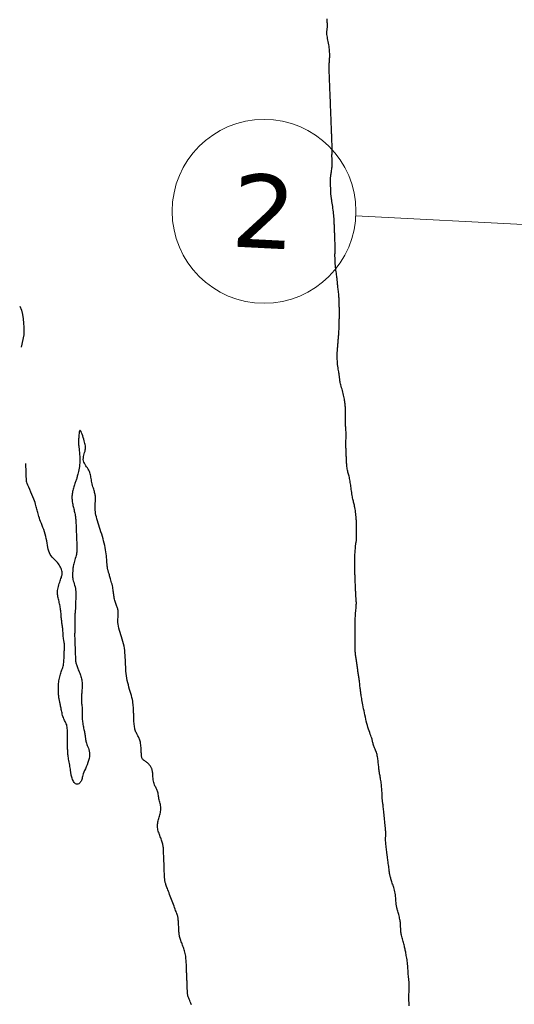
# Model space of a CAD drawing. Header units: millimetres. Extents: x 32690613 to 32693367, y 5343692 to 5344708.
# Tile 153 of 256: x 32692186 to 32692213, y 5344188 to 5344242. Entities that reach past the tile are written whole.
import ezdxf

# ---------------------------------------------------------------- set-up
doc = ezdxf.new("R2010")
doc.units = ezdxf.units.MM
doc.header["$LTSCALE"] = 20
doc.layers.get('0').update_dxf_attribs({"lineweight": 18})
doc.layers.get('Defpoints').update_dxf_attribs({"color": 11, "lineweight": 18})
doc.layers.add('02-DGM_HL_494.50', color=132, linetype='Continuous')
doc.layers.add('02-DGM_HL_495.00', color=142, linetype='Continuous')
doc.styles.add('Verdana', font='verdana.ttf')

# ---------------------------------------------------------------- blocks, each defined once
blk = doc.blocks.new('A$C78070446')
blk.add_line((4469482.471, 5342769.75), (4470232.054, 5342702.499))
blk.add_circle((4469477.491, 5342770.197), 5)
at = {"insert": (4469477.491, 5342770.197), "char_height": 4, "attachment_point": 5, "rotation": 354.86, "line_spacing_factor": 0.252012, "style": 'Verdana'}
blk.add_mtext('2', dxfattribs=at)

msp = doc.modelspace()

# ---------------------------------------------------------------- linework, layer by layer
at = {"layer": '02-DGM_HL_494.50', "elevation": 494.5, "flags": 128}
msp.add_lwpolyline([(32692207.263, 5344188.307), (32692207.254, 5344188.397), (32692207.247, 5344188.49), (32692207.242, 5344188.583), (32692207.24, 5344188.677), (32692207.239, 5344188.77), (32692207.241, 5344188.86), (32692207.243, 5344188.948), (32692207.247, 5344189.032), (32692207.251, 5344189.111), (32692207.254, 5344189.185), (32692207.258, 5344189.251), (32692207.26, 5344189.31), (32692207.261, 5344189.362), (32692207.262, 5344189.408), (32692207.261, 5344189.45), (32692207.26, 5344189.488), (32692207.258, 5344189.523), (32692207.256, 5344189.557), (32692207.252, 5344189.59), (32692207.248, 5344189.624), (32692207.244, 5344189.659), (32692207.24, 5344189.696), (32692207.235, 5344189.736), (32692207.23, 5344189.78), (32692207.225, 5344189.828), (32692207.22, 5344189.881), (32692207.215, 5344189.94), (32692207.21, 5344190.006), (32692207.206, 5344190.077), (32692207.201, 5344190.153), (32692207.196, 5344190.233), (32692207.191, 5344190.315), (32692207.185, 5344190.399), (32692207.178, 5344190.483), (32692207.169, 5344190.567), (32692207.16, 5344190.65), (32692207.149, 5344190.731), (32692207.138, 5344190.81), (32692207.126, 5344190.886), (32692207.114, 5344190.96), (32692207.101, 5344191.031), (32692207.089, 5344191.098), (32692207.078, 5344191.162), (32692207.067, 5344191.223), (32692207.056, 5344191.28), (32692207.045, 5344191.335), (32692207.034, 5344191.389), (32692207.023, 5344191.443), (32692207.01, 5344191.498), (32692206.996, 5344191.554), (32692206.981, 5344191.613), (32692206.964, 5344191.675), (32692206.945, 5344191.739), (32692206.925, 5344191.806), (32692206.906, 5344191.873), (32692206.886, 5344191.941), (32692206.868, 5344192.008), (32692206.852, 5344192.073), (32692206.837, 5344192.137), (32692206.825, 5344192.197), (32692206.816, 5344192.255), (32692206.809, 5344192.311), (32692206.803, 5344192.365), (32692206.799, 5344192.417), (32692206.796, 5344192.468), (32692206.794, 5344192.519), (32692206.792, 5344192.569), (32692206.79, 5344192.619), (32692206.787, 5344192.669), (32692206.784, 5344192.72), (32692206.781, 5344192.773), (32692206.775, 5344192.826), (32692206.769, 5344192.882), (32692206.76, 5344192.94), (32692206.75, 5344193.001), (32692206.737, 5344193.064), (32692206.722, 5344193.13), (32692206.706, 5344193.196), (32692206.688, 5344193.261), (32692206.671, 5344193.325), (32692206.654, 5344193.386), (32692206.637, 5344193.444), (32692206.622, 5344193.496), (32692206.608, 5344193.543), (32692206.596, 5344193.585), (32692206.586, 5344193.626), (32692206.577, 5344193.665), (32692206.569, 5344193.707), (32692206.562, 5344193.752), (32692206.555, 5344193.802), (32692206.549, 5344193.86), (32692206.544, 5344193.927), (32692206.538, 5344194.001), (32692206.533, 5344194.082), (32692206.526, 5344194.166), (32692206.518, 5344194.252), (32692206.508, 5344194.34), (32692206.497, 5344194.425), (32692206.482, 5344194.508), (32692206.465, 5344194.587), (32692206.446, 5344194.661), (32692206.425, 5344194.731), (32692206.403, 5344194.797), (32692206.38, 5344194.861), (32692206.357, 5344194.922), (32692206.335, 5344194.981), (32692206.314, 5344195.038), (32692206.295, 5344195.094), (32692206.278, 5344195.148), (32692206.263, 5344195.2), (32692206.249, 5344195.249), (32692206.237, 5344195.295), (32692206.226, 5344195.338), (32692206.217, 5344195.376), (32692206.21, 5344195.409), (32692206.203, 5344195.438), (32692206.198, 5344195.464), (32692206.193, 5344195.489), (32692206.189, 5344195.515), (32692206.185, 5344195.544), (32692206.18, 5344195.578), (32692206.174, 5344195.62), (32692206.168, 5344195.672), (32692206.16, 5344195.734), (32692206.15, 5344195.806), (32692206.14, 5344195.883), (32692206.13, 5344195.964), (32692206.119, 5344196.045), (32692206.109, 5344196.125), (32692206.099, 5344196.199), (32692206.09, 5344196.266), (32692206.083, 5344196.324), (32692206.076, 5344196.373), (32692206.07, 5344196.417), (32692206.065, 5344196.458), (32692206.06, 5344196.499), (32692206.054, 5344196.541), (32692206.048, 5344196.587), (32692206.041, 5344196.64), (32692206.033, 5344196.701), (32692206.025, 5344196.769), (32692206.016, 5344196.842), (32692206.006, 5344196.918), (32692205.998, 5344196.995), (32692205.989, 5344197.07), (32692205.983, 5344197.141), (32692205.977, 5344197.207), (32692205.974, 5344197.266), (32692205.972, 5344197.318), (32692205.971, 5344197.363), (32692205.972, 5344197.404), (32692205.973, 5344197.44), (32692205.975, 5344197.473), (32692205.977, 5344197.504), (32692205.979, 5344197.533), (32692205.981, 5344197.561), (32692205.983, 5344197.589), (32692205.983, 5344197.619), (32692205.984, 5344197.653), (32692205.983, 5344197.69), (32692205.981, 5344197.733), (32692205.978, 5344197.783), (32692205.974, 5344197.841), (32692205.969, 5344197.908), (32692205.963, 5344197.982), (32692205.955, 5344198.064), (32692205.947, 5344198.151), (32692205.938, 5344198.241), (32692205.929, 5344198.334), (32692205.919, 5344198.429), (32692205.909, 5344198.523), (32692205.9, 5344198.616), (32692205.891, 5344198.707), (32692205.882, 5344198.795), (32692205.873, 5344198.88), (32692205.864, 5344198.961), (32692205.856, 5344199.037), (32692205.848, 5344199.109), (32692205.84, 5344199.174), (32692205.832, 5344199.233), (32692205.825, 5344199.287), (32692205.819, 5344199.336), (32692205.813, 5344199.38), (32692205.807, 5344199.422), (32692205.802, 5344199.462), (32692205.798, 5344199.5), (32692205.795, 5344199.538), (32692205.793, 5344199.576), (32692205.792, 5344199.616), (32692205.791, 5344199.656), (32692205.789, 5344199.7), (32692205.788, 5344199.746), (32692205.787, 5344199.796), (32692205.785, 5344199.85), (32692205.782, 5344199.91), (32692205.777, 5344199.975), (32692205.772, 5344200.045), (32692205.766, 5344200.118), (32692205.758, 5344200.193), (32692205.75, 5344200.269), (32692205.742, 5344200.345), (32692205.732, 5344200.419), (32692205.723, 5344200.49), (32692205.713, 5344200.557), (32692205.702, 5344200.622), (32692205.692, 5344200.683), (32692205.681, 5344200.744), (32692205.67, 5344200.803), (32692205.66, 5344200.862), (32692205.65, 5344200.921), (32692205.64, 5344200.983), (32692205.631, 5344201.046), (32692205.622, 5344201.111), (32692205.613, 5344201.177), (32692205.605, 5344201.245), (32692205.597, 5344201.313), (32692205.59, 5344201.381), (32692205.583, 5344201.449), (32692205.575, 5344201.516), (32692205.568, 5344201.582), (32692205.561, 5344201.648), (32692205.553, 5344201.712), (32692205.544, 5344201.776), (32692205.533, 5344201.839), (32692205.521, 5344201.901), (32692205.506, 5344201.963), (32692205.489, 5344202.025), (32692205.469, 5344202.087), (32692205.447, 5344202.148), (32692205.423, 5344202.208), (32692205.399, 5344202.267), (32692205.375, 5344202.324), (32692205.353, 5344202.379), (32692205.332, 5344202.431), (32692205.314, 5344202.481), (32692205.3, 5344202.527), (32692205.288, 5344202.571), (32692205.278, 5344202.614), (32692205.268, 5344202.658), (32692205.258, 5344202.704), (32692205.247, 5344202.752), (32692205.233, 5344202.805), (32692205.216, 5344202.864), (32692205.194, 5344202.929), (32692205.169, 5344203.001), (32692205.14, 5344203.079), (32692205.11, 5344203.163), (32692205.078, 5344203.252), (32692205.045, 5344203.347), (32692205.013, 5344203.447), (32692204.981, 5344203.552), (32692204.951, 5344203.661), (32692204.923, 5344203.773), (32692204.896, 5344203.887), (32692204.87, 5344204.003), (32692204.846, 5344204.118), (32692204.823, 5344204.233), (32692204.8, 5344204.345), (32692204.779, 5344204.455), (32692204.759, 5344204.56), (32692204.739, 5344204.661), (32692204.721, 5344204.757), (32692204.703, 5344204.848), (32692204.687, 5344204.933), (32692204.672, 5344205.012), (32692204.659, 5344205.085), (32692204.648, 5344205.15), (32692204.638, 5344205.209), (32692204.629, 5344205.262), (32692204.622, 5344205.312), (32692204.616, 5344205.359), (32692204.61, 5344205.406), (32692204.604, 5344205.453), (32692204.598, 5344205.504), (32692204.592, 5344205.559), (32692204.586, 5344205.62), (32692204.578, 5344205.686), (32692204.57, 5344205.755), (32692204.562, 5344205.827), (32692204.554, 5344205.898), (32692204.545, 5344205.969), (32692204.536, 5344206.037), (32692204.528, 5344206.102), (32692204.519, 5344206.162), (32692204.511, 5344206.217), (32692204.502, 5344206.27), (32692204.494, 5344206.321), (32692204.486, 5344206.371), (32692204.478, 5344206.422), (32692204.47, 5344206.474), (32692204.461, 5344206.528), (32692204.453, 5344206.586), (32692204.445, 5344206.647), (32692204.437, 5344206.71), (32692204.428, 5344206.775), (32692204.419, 5344206.84), (32692204.411, 5344206.906), (32692204.401, 5344206.971), (32692204.392, 5344207.034), (32692204.382, 5344207.095), (32692204.372, 5344207.154), (32692204.363, 5344207.212), (32692204.353, 5344207.268), (32692204.345, 5344207.324), (32692204.337, 5344207.379), (32692204.331, 5344207.434), (32692204.326, 5344207.489), (32692204.322, 5344207.545), (32692204.32, 5344207.602), (32692204.319, 5344207.659), (32692204.319, 5344207.717), (32692204.319, 5344207.776), (32692204.32, 5344207.836), (32692204.321, 5344207.896), (32692204.321, 5344207.958), (32692204.321, 5344208.022), (32692204.32, 5344208.086), (32692204.319, 5344208.151), (32692204.317, 5344208.217), (32692204.316, 5344208.285), (32692204.315, 5344208.353), (32692204.314, 5344208.422), (32692204.314, 5344208.492), (32692204.314, 5344208.562), (32692204.315, 5344208.633), (32692204.317, 5344208.704), (32692204.318, 5344208.774), (32692204.319, 5344208.843), (32692204.321, 5344208.911), (32692204.322, 5344208.977), (32692204.322, 5344209.04), (32692204.323, 5344209.102), (32692204.322, 5344209.162), (32692204.322, 5344209.22), (32692204.322, 5344209.279), (32692204.323, 5344209.339), (32692204.324, 5344209.401), (32692204.326, 5344209.465), (32692204.33, 5344209.533), (32692204.336, 5344209.605), (32692204.342, 5344209.68), (32692204.349, 5344209.757), (32692204.357, 5344209.834), (32692204.364, 5344209.911), (32692204.37, 5344209.985), (32692204.376, 5344210.056), (32692204.379, 5344210.121), (32692204.381, 5344210.181), (32692204.381, 5344210.235), (32692204.38, 5344210.285), (32692204.377, 5344210.33), (32692204.374, 5344210.373), (32692204.37, 5344210.414), (32692204.366, 5344210.454), (32692204.362, 5344210.493), (32692204.359, 5344210.533), (32692204.356, 5344210.574), (32692204.353, 5344210.617), (32692204.351, 5344210.662), (32692204.348, 5344210.709), (32692204.346, 5344210.761), (32692204.344, 5344210.816), (32692204.342, 5344210.876), (32692204.339, 5344210.941), (32692204.336, 5344211.01), (32692204.334, 5344211.081), (32692204.331, 5344211.154), (32692204.328, 5344211.226), (32692204.325, 5344211.298), (32692204.323, 5344211.366), (32692204.32, 5344211.431), (32692204.318, 5344211.491), (32692204.315, 5344211.547), (32692204.313, 5344211.601), (32692204.311, 5344211.653), (32692204.309, 5344211.705), (32692204.307, 5344211.759), (32692204.305, 5344211.815), (32692204.303, 5344211.875), (32692204.3, 5344211.94), (32692204.298, 5344212.01), (32692204.295, 5344212.084), (32692204.293, 5344212.162), (32692204.292, 5344212.242), (32692204.291, 5344212.326), (32692204.291, 5344212.412), (32692204.292, 5344212.5), (32692204.294, 5344212.589), (32692204.298, 5344212.679), (32692204.302, 5344212.767), (32692204.307, 5344212.854), (32692204.312, 5344212.937), (32692204.317, 5344213.015), (32692204.322, 5344213.088), (32692204.327, 5344213.155), (32692204.331, 5344213.214), (32692204.335, 5344213.266), (32692204.338, 5344213.311), (32692204.342, 5344213.352), (32692204.345, 5344213.387), (32692204.349, 5344213.419), (32692204.353, 5344213.447), (32692204.358, 5344213.474), (32692204.363, 5344213.499), (32692204.369, 5344213.524), (32692204.375, 5344213.55), (32692204.381, 5344213.58), (32692204.386, 5344213.614), (32692204.391, 5344213.655), (32692204.395, 5344213.703), (32692204.397, 5344213.761), (32692204.398, 5344213.828), (32692204.398, 5344213.904), (32692204.397, 5344213.985), (32692204.396, 5344214.068), (32692204.394, 5344214.151), (32692204.391, 5344214.232), (32692204.39, 5344214.306), (32692204.388, 5344214.373), (32692204.387, 5344214.429), (32692204.387, 5344214.477), (32692204.387, 5344214.519), (32692204.387, 5344214.559), (32692204.386, 5344214.599), (32692204.384, 5344214.641), (32692204.382, 5344214.69), (32692204.378, 5344214.747), (32692204.373, 5344214.815), (32692204.366, 5344214.891), (32692204.358, 5344214.974), (32692204.348, 5344215.061), (32692204.338, 5344215.149), (32692204.327, 5344215.235), (32692204.314, 5344215.318), (32692204.301, 5344215.395), (32692204.288, 5344215.463), (32692204.274, 5344215.524), (32692204.26, 5344215.58), (32692204.245, 5344215.633), (32692204.231, 5344215.685), (32692204.217, 5344215.738), (32692204.202, 5344215.792), (32692204.189, 5344215.852), (32692204.176, 5344215.917), (32692204.163, 5344215.987), (32692204.151, 5344216.061), (32692204.139, 5344216.139), (32692204.127, 5344216.219), (32692204.116, 5344216.3), (32692204.105, 5344216.382), (32692204.095, 5344216.462), (32692204.085, 5344216.541), (32692204.074, 5344216.618), (32692204.064, 5344216.693), (32692204.053, 5344216.766), (32692204.042, 5344216.837), (32692204.03, 5344216.905), (32692204.017, 5344216.971), (32692204.003, 5344217.034), (32692203.988, 5344217.095), (32692203.973, 5344217.154), (32692203.956, 5344217.211), (32692203.94, 5344217.267), (32692203.924, 5344217.324), (32692203.909, 5344217.38), (32692203.896, 5344217.438), (32692203.884, 5344217.497), (32692203.874, 5344217.559), (32692203.865, 5344217.622), (32692203.859, 5344217.686), (32692203.854, 5344217.752), (32692203.849, 5344217.817), (32692203.846, 5344217.882), (32692203.843, 5344217.947), (32692203.841, 5344218.01), (32692203.838, 5344218.072), (32692203.836, 5344218.132), (32692203.833, 5344218.191), (32692203.831, 5344218.248), (32692203.829, 5344218.305), (32692203.827, 5344218.361), (32692203.825, 5344218.417), (32692203.822, 5344218.473), (32692203.82, 5344218.528), (32692203.818, 5344218.584), (32692203.816, 5344218.64), (32692203.815, 5344218.697), (32692203.814, 5344218.755), (32692203.813, 5344218.814), (32692203.813, 5344218.874), (32692203.814, 5344218.936), (32692203.815, 5344218.999), (32692203.817, 5344219.064), (32692203.819, 5344219.129), (32692203.821, 5344219.196), (32692203.823, 5344219.262), (32692203.824, 5344219.328), (32692203.824, 5344219.393), (32692203.823, 5344219.457), (32692203.82, 5344219.519), (32692203.817, 5344219.58), (32692203.812, 5344219.64), (32692203.807, 5344219.7), (32692203.802, 5344219.76), (32692203.797, 5344219.82), (32692203.793, 5344219.88), (32692203.79, 5344219.942), (32692203.789, 5344220.005), (32692203.788, 5344220.07), (32692203.788, 5344220.135), (32692203.789, 5344220.201), (32692203.79, 5344220.267), (32692203.791, 5344220.333), (32692203.792, 5344220.4), (32692203.793, 5344220.465), (32692203.793, 5344220.53), (32692203.792, 5344220.595), (32692203.79, 5344220.659), (32692203.788, 5344220.722), (32692203.785, 5344220.785), (32692203.782, 5344220.848), (32692203.778, 5344220.91), (32692203.773, 5344220.973), (32692203.767, 5344221.035), (32692203.76, 5344221.098), (32692203.753, 5344221.162), (32692203.743, 5344221.227), (32692203.733, 5344221.294), (32692203.72, 5344221.363), (32692203.705, 5344221.436), (32692203.687, 5344221.511), (32692203.667, 5344221.59), (32692203.646, 5344221.672), (32692203.623, 5344221.754), (32692203.6, 5344221.836), (32692203.577, 5344221.916), (32692203.555, 5344221.993), (32692203.536, 5344222.065), (32692203.519, 5344222.13), (32692203.506, 5344222.188), (32692203.495, 5344222.24), (32692203.487, 5344222.286), (32692203.481, 5344222.326), (32692203.477, 5344222.363), (32692203.473, 5344222.396), (32692203.47, 5344222.427), (32692203.468, 5344222.457), (32692203.464, 5344222.487), (32692203.461, 5344222.517), (32692203.456, 5344222.549), (32692203.451, 5344222.583), (32692203.445, 5344222.622), (32692203.438, 5344222.666), (32692203.43, 5344222.717), (32692203.42, 5344222.775), (32692203.41, 5344222.841), (32692203.398, 5344222.915), (32692203.386, 5344222.996), (32692203.374, 5344223.081), (32692203.363, 5344223.171), (32692203.353, 5344223.265), (32692203.346, 5344223.361), (32692203.34, 5344223.458), (32692203.338, 5344223.555), (32692203.338, 5344223.651), (32692203.341, 5344223.745), (32692203.344, 5344223.835), (32692203.35, 5344223.922), (32692203.355, 5344224.003), (32692203.361, 5344224.077), (32692203.367, 5344224.144), (32692203.372, 5344224.203), (32692203.376, 5344224.255), (32692203.38, 5344224.302), (32692203.384, 5344224.347), (32692203.388, 5344224.39), (32692203.392, 5344224.435), (32692203.396, 5344224.482), (32692203.4, 5344224.535), (32692203.405, 5344224.594), (32692203.411, 5344224.658), (32692203.416, 5344224.727), (32692203.422, 5344224.797), (32692203.427, 5344224.869), (32692203.432, 5344224.94), (32692203.436, 5344225.009), (32692203.439, 5344225.074), (32692203.442, 5344225.134), (32692203.443, 5344225.19), (32692203.444, 5344225.243), (32692203.444, 5344225.295), (32692203.445, 5344225.346), (32692203.445, 5344225.398), (32692203.446, 5344225.451), (32692203.448, 5344225.508), (32692203.45, 5344225.568), (32692203.453, 5344225.632), (32692203.456, 5344225.698), (32692203.459, 5344225.765), (32692203.462, 5344225.833), (32692203.464, 5344225.901), (32692203.465, 5344225.967), (32692203.465, 5344226.031), (32692203.464, 5344226.092), (32692203.462, 5344226.15), (32692203.459, 5344226.206), (32692203.455, 5344226.26), (32692203.451, 5344226.312), (32692203.447, 5344226.363), (32692203.444, 5344226.414), (32692203.441, 5344226.464), (32692203.44, 5344226.514), (32692203.439, 5344226.564), (32692203.439, 5344226.616), (32692203.439, 5344226.668), (32692203.438, 5344226.722), (32692203.437, 5344226.778), (32692203.435, 5344226.836), (32692203.432, 5344226.897), (32692203.426, 5344226.961), (32692203.42, 5344227.027), (32692203.413, 5344227.094), (32692203.404, 5344227.162), (32692203.396, 5344227.229), (32692203.388, 5344227.294), (32692203.38, 5344227.357), (32692203.373, 5344227.417), (32692203.367, 5344227.474), (32692203.362, 5344227.527), (32692203.357, 5344227.578), (32692203.353, 5344227.629), (32692203.349, 5344227.681), (32692203.344, 5344227.734), (32692203.338, 5344227.79), (32692203.331, 5344227.849), (32692203.323, 5344227.914), (32692203.313, 5344227.984), (32692203.303, 5344228.057), (32692203.292, 5344228.135), (32692203.281, 5344228.215), (32692203.27, 5344228.299), (32692203.26, 5344228.384), (32692203.251, 5344228.472), (32692203.243, 5344228.561), (32692203.236, 5344228.65), (32692203.231, 5344228.738), (32692203.226, 5344228.824), (32692203.222, 5344228.906), (32692203.22, 5344228.985), (32692203.218, 5344229.058), (32692203.218, 5344229.124), (32692203.218, 5344229.183), (32692203.219, 5344229.236), (32692203.22, 5344229.285), (32692203.221, 5344229.332), (32692203.223, 5344229.378), (32692203.224, 5344229.426), (32692203.225, 5344229.478), (32692203.225, 5344229.535), (32692203.225, 5344229.599), (32692203.224, 5344229.668), (32692203.222, 5344229.741), (32692203.22, 5344229.816), (32692203.217, 5344229.891), (32692203.215, 5344229.964), (32692203.212, 5344230.035), (32692203.209, 5344230.1), (32692203.207, 5344230.16), (32692203.205, 5344230.213), (32692203.203, 5344230.261), (32692203.201, 5344230.306), (32692203.2, 5344230.346), (32692203.198, 5344230.385), (32692203.197, 5344230.421), (32692203.195, 5344230.457), (32692203.194, 5344230.493), (32692203.193, 5344230.53), (32692203.191, 5344230.568), (32692203.189, 5344230.609), (32692203.188, 5344230.653), (32692203.186, 5344230.701), (32692203.184, 5344230.755), (32692203.181, 5344230.814), (32692203.179, 5344230.88), (32692203.176, 5344230.952), (32692203.172, 5344231.029), (32692203.167, 5344231.111), (32692203.162, 5344231.197), (32692203.155, 5344231.287), (32692203.146, 5344231.38), (32692203.136, 5344231.476), (32692203.124, 5344231.573), (32692203.11, 5344231.67), (32692203.096, 5344231.766), (32692203.081, 5344231.859), (32692203.066, 5344231.948), (32692203.053, 5344232.031), (32692203.04, 5344232.107), (32692203.029, 5344232.174), (32692203.02, 5344232.232), (32692203.013, 5344232.281), (32692203.008, 5344232.326), (32692203.004, 5344232.368), (32692203.001, 5344232.41), (32692202.998, 5344232.455), (32692202.996, 5344232.504), (32692202.994, 5344232.562), (32692202.991, 5344232.629), (32692202.988, 5344232.704), (32692202.986, 5344232.785), (32692202.983, 5344232.867), (32692202.98, 5344232.95), (32692202.978, 5344233.031), (32692202.976, 5344233.106), (32692202.976, 5344233.173), (32692202.976, 5344233.231), (32692202.977, 5344233.28), (32692202.979, 5344233.324), (32692202.982, 5344233.364), (32692202.986, 5344233.403), (32692202.992, 5344233.443), (32692202.998, 5344233.487), (32692203.006, 5344233.536), (32692203.015, 5344233.592), (32692203.025, 5344233.654), (32692203.035, 5344233.721), (32692203.044, 5344233.791), (32692203.053, 5344233.862), (32692203.061, 5344233.933), (32692203.068, 5344234.001), (32692203.072, 5344234.066), (32692203.073, 5344234.126), (32692203.073, 5344234.182), (32692203.071, 5344234.233), (32692203.068, 5344234.282), (32692203.064, 5344234.327), (32692203.061, 5344234.371), (32692203.057, 5344234.413), (32692203.055, 5344234.455), (32692203.054, 5344234.497), (32692203.054, 5344234.539), (32692203.055, 5344234.583), (32692203.057, 5344234.629), (32692203.059, 5344234.677), (32692203.061, 5344234.729), (32692203.063, 5344234.784), (32692203.064, 5344234.844), (32692203.064, 5344234.909), (32692203.063, 5344234.978), (32692203.062, 5344235.05), (32692203.06, 5344235.122), (32692203.057, 5344235.195), (32692203.055, 5344235.266), (32692203.052, 5344235.335), (32692203.05, 5344235.4), (32692203.048, 5344235.46), (32692203.045, 5344235.516), (32692203.043, 5344235.57), (32692203.041, 5344235.622), (32692203.039, 5344235.674), (32692203.037, 5344235.728), (32692203.035, 5344235.784), (32692203.033, 5344235.844), (32692203.03, 5344235.909), (32692203.027, 5344235.978), (32692203.024, 5344236.052), (32692203.021, 5344236.128), (32692203.018, 5344236.208), (32692203.015, 5344236.289), (32692203.012, 5344236.371), (32692203.009, 5344236.455), (32692203.005, 5344236.538), (32692203.002, 5344236.62), (32692202.999, 5344236.701), (32692202.996, 5344236.781), (32692202.993, 5344236.857), (32692202.99, 5344236.931), (32692202.987, 5344237), (32692202.985, 5344237.065), (32692202.982, 5344237.125), (32692202.98, 5344237.181), (32692202.978, 5344237.232), (32692202.976, 5344237.28), (32692202.975, 5344237.326), (32692202.973, 5344237.37), (32692202.971, 5344237.412), (32692202.97, 5344237.454), (32692202.968, 5344237.496), (32692202.966, 5344237.538), (32692202.965, 5344237.582), (32692202.963, 5344237.627), (32692202.961, 5344237.676), (32692202.959, 5344237.727), (32692202.957, 5344237.782), (32692202.954, 5344237.842), (32692202.952, 5344237.907), (32692202.949, 5344237.977), (32692202.946, 5344238.05), (32692202.943, 5344238.127), (32692202.94, 5344238.206), (32692202.937, 5344238.287), (32692202.934, 5344238.37), (32692202.931, 5344238.453), (32692202.927, 5344238.536), (32692202.924, 5344238.619), (32692202.921, 5344238.7), (32692202.918, 5344238.779), (32692202.915, 5344238.856), (32692202.912, 5344238.929), (32692202.909, 5344238.999), (32692202.907, 5344239.064), (32692202.904, 5344239.124), (32692202.902, 5344239.179), (32692202.901, 5344239.231), (32692202.9, 5344239.28), (32692202.899, 5344239.327), (32692202.899, 5344239.373), (32692202.9, 5344239.418), (32692202.902, 5344239.464), (32692202.905, 5344239.51), (32692202.909, 5344239.558), (32692202.913, 5344239.608), (32692202.917, 5344239.659), (32692202.921, 5344239.712), (32692202.925, 5344239.768), (32692202.928, 5344239.826), (32692202.93, 5344239.887), (32692202.931, 5344239.952), (32692202.931, 5344240.019), (32692202.929, 5344240.089), (32692202.926, 5344240.161), (32692202.921, 5344240.237), (32692202.914, 5344240.315), (32692202.905, 5344240.395), (32692202.893, 5344240.478), (32692202.879, 5344240.563), (32692202.864, 5344240.649), (32692202.848, 5344240.734), (32692202.832, 5344240.819), (32692202.816, 5344240.9), (32692202.802, 5344240.978), (32692202.791, 5344241.05), (32692202.782, 5344241.116), (32692202.777, 5344241.175), (32692202.776, 5344241.227), (32692202.777, 5344241.273), (32692202.78, 5344241.316), (32692202.785, 5344241.355), (32692202.79, 5344241.392), (32692202.795, 5344241.428), (32692202.799, 5344241.464), (32692202.802, 5344241.501), (32692202.804, 5344241.54), (32692202.805, 5344241.582), (32692202.805, 5344241.626), (32692202.804, 5344241.673), (32692202.803, 5344241.724), (32692202.801, 5344241.779), (32692202.798, 5344241.839), (32692202.796, 5344241.904), (32692202.792, 5344241.975)], dxfattribs=at)
at = {"layer": '02-DGM_HL_495.00', "elevation": 495, "flags": 128}
for points in [[(32692186.057, 5344226.356), (32692186.149, 5344226.135), (32692186.211, 5344225.897), (32692186.251, 5344225.656), (32692186.272, 5344225.422), (32692186.28, 5344225.207), (32692186.282, 5344225.023), (32692186.281, 5344224.881), (32692186.285, 5344224.793)], [(32692186.285, 5344224.793), (32692186.144, 5344224.12)], [(32692195.412, 5344188.355), (32692195.377, 5344188.439), (32692195.343, 5344188.519), (32692195.311, 5344188.593), (32692195.281, 5344188.662), (32692195.255, 5344188.727), (32692195.234, 5344188.786), (32692195.218, 5344188.841), (32692195.207, 5344188.892), (32692195.198, 5344188.94), (32692195.192, 5344188.985), (32692195.188, 5344189.029), (32692195.186, 5344189.071), (32692195.184, 5344189.113), (32692195.183, 5344189.155), (32692195.181, 5344189.197), (32692195.179, 5344189.241), (32692195.178, 5344189.286), (32692195.176, 5344189.335), (32692195.174, 5344189.386), (32692195.171, 5344189.442), (32692195.169, 5344189.502), (32692195.167, 5344189.566), (32692195.164, 5344189.635), (32692195.161, 5344189.706), (32692195.158, 5344189.779), (32692195.155, 5344189.852), (32692195.153, 5344189.923), (32692195.15, 5344189.992), (32692195.147, 5344190.057), (32692195.145, 5344190.117), (32692195.143, 5344190.173), (32692195.141, 5344190.226), (32692195.139, 5344190.279), (32692195.137, 5344190.331), (32692195.135, 5344190.385), (32692195.132, 5344190.441), (32692195.13, 5344190.501), (32692195.128, 5344190.566), (32692195.124, 5344190.635), (32692195.121, 5344190.707), (32692195.116, 5344190.782), (32692195.109, 5344190.858), (32692195.101, 5344190.934), (32692195.092, 5344191.009), (32692195.08, 5344191.083), (32692195.065, 5344191.154), (32692195.048, 5344191.223), (32692195.03, 5344191.289), (32692195.01, 5344191.354), (32692194.989, 5344191.418), (32692194.966, 5344191.481), (32692194.943, 5344191.543), (32692194.92, 5344191.605), (32692194.897, 5344191.666), (32692194.874, 5344191.727), (32692194.852, 5344191.788), (32692194.831, 5344191.848), (32692194.811, 5344191.906), (32692194.793, 5344191.963), (32692194.777, 5344192.018), (32692194.763, 5344192.071), (32692194.752, 5344192.122), (32692194.743, 5344192.171), (32692194.736, 5344192.219), (32692194.731, 5344192.268), (32692194.727, 5344192.318), (32692194.724, 5344192.37), (32692194.721, 5344192.426), (32692194.719, 5344192.486), (32692194.716, 5344192.551), (32692194.714, 5344192.62), (32692194.71, 5344192.69), (32692194.706, 5344192.762), (32692194.702, 5344192.833), (32692194.697, 5344192.902), (32692194.691, 5344192.967), (32692194.684, 5344193.027), (32692194.676, 5344193.081), (32692194.667, 5344193.13), (32692194.656, 5344193.177), (32692194.643, 5344193.222), (32692194.629, 5344193.267), (32692194.612, 5344193.315), (32692194.593, 5344193.368), (32692194.571, 5344193.426), (32692194.546, 5344193.491), (32692194.519, 5344193.563), (32692194.49, 5344193.641), (32692194.459, 5344193.724), (32692194.426, 5344193.81), (32692194.392, 5344193.9), (32692194.358, 5344193.991), (32692194.323, 5344194.083), (32692194.288, 5344194.175), (32692194.254, 5344194.267), (32692194.22, 5344194.356), (32692194.187, 5344194.443), (32692194.156, 5344194.525), (32692194.127, 5344194.603), (32692194.1, 5344194.675), (32692194.075, 5344194.741), (32692194.053, 5344194.799), (32692194.034, 5344194.85), (32692194.017, 5344194.896), (32692194.003, 5344194.938), (32692193.991, 5344194.976), (32692193.98, 5344195.013), (32692193.971, 5344195.048), (32692193.964, 5344195.084), (32692193.958, 5344195.121), (32692193.953, 5344195.16), (32692193.949, 5344195.201), (32692193.946, 5344195.245), (32692193.943, 5344195.292), (32692193.94, 5344195.343), (32692193.938, 5344195.398), (32692193.936, 5344195.458), (32692193.933, 5344195.523), (32692193.93, 5344195.592), (32692193.928, 5344195.666), (32692193.925, 5344195.742), (32692193.921, 5344195.822), (32692193.918, 5344195.903), (32692193.915, 5344195.985), (32692193.912, 5344196.069), (32692193.909, 5344196.152), (32692193.905, 5344196.234), (32692193.902, 5344196.315), (32692193.899, 5344196.395), (32692193.896, 5344196.471), (32692193.893, 5344196.545), (32692193.89, 5344196.614), (32692193.888, 5344196.679), (32692193.886, 5344196.739), (32692193.883, 5344196.795), (32692193.88, 5344196.848), (32692193.876, 5344196.898), (32692193.871, 5344196.947), (32692193.864, 5344196.995), (32692193.855, 5344197.044), (32692193.844, 5344197.095), (32692193.83, 5344197.147), (32692193.814, 5344197.202), (32692193.796, 5344197.259), (32692193.776, 5344197.318), (32692193.755, 5344197.377), (32692193.733, 5344197.438), (32692193.71, 5344197.499), (32692193.687, 5344197.561), (32692193.664, 5344197.623), (32692193.641, 5344197.684), (32692193.62, 5344197.746), (32692193.601, 5344197.808), (32692193.584, 5344197.87), (32692193.571, 5344197.932), (32692193.561, 5344197.994), (32692193.556, 5344198.056), (32692193.556, 5344198.119), (32692193.561, 5344198.182), (32692193.569, 5344198.244), (32692193.581, 5344198.307), (32692193.595, 5344198.371), (32692193.612, 5344198.434), (32692193.629, 5344198.497), (32692193.648, 5344198.56), (32692193.666, 5344198.623), (32692193.684, 5344198.687), (32692193.7, 5344198.75), (32692193.714, 5344198.813), (32692193.726, 5344198.876), (32692193.735, 5344198.939), (32692193.739, 5344199.002), (32692193.739, 5344199.064), (32692193.734, 5344199.127), (32692193.725, 5344199.189), (32692193.713, 5344199.251), (32692193.698, 5344199.313), (32692193.682, 5344199.375), (32692193.666, 5344199.437), (32692193.65, 5344199.499), (32692193.636, 5344199.561), (32692193.625, 5344199.623), (32692193.615, 5344199.684), (32692193.606, 5344199.745), (32692193.597, 5344199.804), (32692193.588, 5344199.861), (32692193.578, 5344199.916), (32692193.565, 5344199.968), (32692193.549, 5344200.016), (32692193.53, 5344200.06), (32692193.508, 5344200.102), (32692193.484, 5344200.143), (32692193.459, 5344200.184), (32692193.434, 5344200.228), (32692193.41, 5344200.274), (32692193.388, 5344200.326), (32692193.368, 5344200.384), (32692193.352, 5344200.449), (32692193.338, 5344200.521), (32692193.328, 5344200.596), (32692193.319, 5344200.673), (32692193.312, 5344200.75), (32692193.306, 5344200.824), (32692193.301, 5344200.893), (32692193.296, 5344200.957), (32692193.29, 5344201.012), (32692193.283, 5344201.059), (32692193.276, 5344201.101), (32692193.268, 5344201.138), (32692193.258, 5344201.171), (32692193.246, 5344201.202), (32692193.233, 5344201.232), (32692193.217, 5344201.262), (32692193.199, 5344201.293), (32692193.178, 5344201.326), (32692193.156, 5344201.359), (32692193.131, 5344201.391), (32692193.104, 5344201.424), (32692193.074, 5344201.456), (32692193.043, 5344201.486), (32692193.01, 5344201.515), (32692192.974, 5344201.542), (32692192.938, 5344201.567), (32692192.901, 5344201.592), (32692192.865, 5344201.616), (32692192.831, 5344201.64), (32692192.799, 5344201.666), (32692192.77, 5344201.693), (32692192.746, 5344201.722), (32692192.726, 5344201.754), (32692192.711, 5344201.789), (32692192.7, 5344201.827), (32692192.691, 5344201.869), (32692192.686, 5344201.915), (32692192.682, 5344201.966), (32692192.679, 5344202.021), (32692192.676, 5344202.08), (32692192.674, 5344202.145), (32692192.671, 5344202.214), (32692192.667, 5344202.285), (32692192.662, 5344202.358), (32692192.656, 5344202.43), (32692192.648, 5344202.502), (32692192.638, 5344202.57), (32692192.627, 5344202.635), (32692192.613, 5344202.694), (32692192.597, 5344202.749), (32692192.579, 5344202.8), (32692192.559, 5344202.847), (32692192.539, 5344202.892), (32692192.517, 5344202.935), (32692192.495, 5344202.977), (32692192.473, 5344203.018), (32692192.45, 5344203.059), (32692192.428, 5344203.1), (32692192.407, 5344203.143), (32692192.386, 5344203.188), (32692192.367, 5344203.236), (32692192.349, 5344203.287), (32692192.333, 5344203.341), (32692192.319, 5344203.401), (32692192.307, 5344203.465), (32692192.298, 5344203.534), (32692192.29, 5344203.605), (32692192.284, 5344203.678), (32692192.279, 5344203.75), (32692192.275, 5344203.821), (32692192.272, 5344203.89), (32692192.269, 5344203.955), (32692192.267, 5344204.015), (32692192.265, 5344204.071), (32692192.263, 5344204.125), (32692192.261, 5344204.177), (32692192.259, 5344204.229), (32692192.257, 5344204.283), (32692192.254, 5344204.339), (32692192.252, 5344204.399), (32692192.249, 5344204.464), (32692192.246, 5344204.534), (32692192.241, 5344204.61), (32692192.234, 5344204.69), (32692192.224, 5344204.776), (32692192.21, 5344204.867), (32692192.193, 5344204.962), (32692192.17, 5344205.063), (32692192.143, 5344205.169), (32692192.112, 5344205.279), (32692192.077, 5344205.393), (32692192.042, 5344205.51), (32692192.006, 5344205.629), (32692191.972, 5344205.751), (32692191.94, 5344205.874), (32692191.912, 5344205.998), (32692191.888, 5344206.122), (32692191.87, 5344206.247), (32692191.855, 5344206.371), (32692191.843, 5344206.496), (32692191.835, 5344206.621), (32692191.828, 5344206.745), (32692191.822, 5344206.87), (32692191.817, 5344206.995), (32692191.812, 5344207.12), (32692191.806, 5344207.245), (32692191.799, 5344207.37), (32692191.789, 5344207.494), (32692191.776, 5344207.619), (32692191.76, 5344207.743), (32692191.738, 5344207.868), (32692191.711, 5344207.992), (32692191.679, 5344208.116), (32692191.642, 5344208.239), (32692191.602, 5344208.361), (32692191.562, 5344208.481), (32692191.523, 5344208.6), (32692191.487, 5344208.716), (32692191.456, 5344208.83), (32692191.432, 5344208.94), (32692191.417, 5344209.047), (32692191.408, 5344209.149), (32692191.405, 5344209.247), (32692191.407, 5344209.34), (32692191.411, 5344209.427), (32692191.416, 5344209.508), (32692191.421, 5344209.582), (32692191.424, 5344209.648), (32692191.424, 5344209.707), (32692191.421, 5344209.76), (32692191.415, 5344209.807), (32692191.407, 5344209.851), (32692191.396, 5344209.893), (32692191.383, 5344209.934), (32692191.368, 5344209.976), (32692191.351, 5344210.021), (32692191.333, 5344210.069), (32692191.314, 5344210.12), (32692191.295, 5344210.175), (32692191.275, 5344210.232), (32692191.256, 5344210.29), (32692191.239, 5344210.351), (32692191.223, 5344210.412), (32692191.208, 5344210.474), (32692191.197, 5344210.536), (32692191.187, 5344210.599), (32692191.179, 5344210.662), (32692191.171, 5344210.726), (32692191.163, 5344210.792), (32692191.154, 5344210.859), (32692191.144, 5344210.928), (32692191.132, 5344210.999), (32692191.118, 5344211.073), (32692191.101, 5344211.148), (32692191.083, 5344211.224), (32692191.063, 5344211.299), (32692191.043, 5344211.373), (32692191.023, 5344211.445), (32692191.003, 5344211.513), (32692190.985, 5344211.577), (32692190.967, 5344211.637), (32692190.951, 5344211.691), (32692190.937, 5344211.741), (32692190.923, 5344211.788), (32692190.911, 5344211.83), (32692190.899, 5344211.869), (32692190.889, 5344211.906), (32692190.879, 5344211.94), (32692190.869, 5344211.972), (32692190.861, 5344212.004), (32692190.852, 5344212.036), (32692190.845, 5344212.071), (32692190.838, 5344212.109), (32692190.831, 5344212.152), (32692190.825, 5344212.202), (32692190.819, 5344212.26), (32692190.814, 5344212.327), (32692190.808, 5344212.403), (32692190.802, 5344212.486), (32692190.795, 5344212.576), (32692190.787, 5344212.673), (32692190.777, 5344212.775), (32692190.764, 5344212.881), (32692190.749, 5344212.991), (32692190.73, 5344213.105), (32692190.709, 5344213.221), (32692190.684, 5344213.339), (32692190.657, 5344213.459), (32692190.627, 5344213.58), (32692190.594, 5344213.703), (32692190.559, 5344213.826), (32692190.522, 5344213.95), (32692190.483, 5344214.073), (32692190.443, 5344214.196), (32692190.403, 5344214.318), (32692190.363, 5344214.437), (32692190.325, 5344214.554), (32692190.289, 5344214.668), (32692190.257, 5344214.778), (32692190.23, 5344214.884), (32692190.208, 5344214.984), (32692190.19, 5344215.08), (32692190.177, 5344215.171), (32692190.169, 5344215.257), (32692190.163, 5344215.337), (32692190.16, 5344215.413), (32692190.16, 5344215.483), (32692190.162, 5344215.548), (32692190.166, 5344215.608), (32692190.17, 5344215.664), (32692190.175, 5344215.716), (32692190.18, 5344215.764), (32692190.184, 5344215.81), (32692190.188, 5344215.854), (32692190.189, 5344215.897), (32692190.189, 5344215.938), (32692190.186, 5344215.98), (32692190.181, 5344216.022), (32692190.173, 5344216.066), (32692190.163, 5344216.111), (32692190.151, 5344216.159), (32692190.137, 5344216.21), (32692190.121, 5344216.265), (32692190.104, 5344216.324), (32692190.085, 5344216.389), (32692190.066, 5344216.457), (32692190.046, 5344216.529), (32692190.026, 5344216.603), (32692190.006, 5344216.678), (32692189.988, 5344216.754), (32692189.971, 5344216.829), (32692189.957, 5344216.902), (32692189.944, 5344216.974), (32692189.934, 5344217.043), (32692189.923, 5344217.11), (32692189.911, 5344217.175), (32692189.897, 5344217.239), (32692189.878, 5344217.302), (32692189.855, 5344217.364), (32692189.825, 5344217.425), (32692189.788, 5344217.486), (32692189.745, 5344217.548), (32692189.7, 5344217.61), (32692189.655, 5344217.672), (32692189.613, 5344217.737), (32692189.576, 5344217.803), (32692189.546, 5344217.871), (32692189.527, 5344217.942), (32692189.52, 5344218.016), (32692189.523, 5344218.092), (32692189.534, 5344218.168), (32692189.551, 5344218.245), (32692189.572, 5344218.321), (32692189.593, 5344218.394), (32692189.613, 5344218.464), (32692189.629, 5344218.53), (32692189.639, 5344218.59), (32692189.643, 5344218.647), (32692189.642, 5344218.703), (32692189.636, 5344218.759), (32692189.625, 5344218.818), (32692189.609, 5344218.881), (32692189.59, 5344218.95), (32692189.568, 5344219.028), (32692189.542, 5344219.114), (32692189.515, 5344219.206), (32692189.486, 5344219.299), (32692189.456, 5344219.386), (32692189.427, 5344219.464), (32692189.4, 5344219.527), (32692189.374, 5344219.571), (32692189.351, 5344219.589), (32692189.332, 5344219.579), (32692189.316, 5344219.545), (32692189.303, 5344219.492), (32692189.293, 5344219.425), (32692189.284, 5344219.35), (32692189.278, 5344219.271), (32692189.272, 5344219.195), (32692189.267, 5344219.127), (32692189.263, 5344219.07), (32692189.259, 5344219.023), (32692189.257, 5344218.982), (32692189.255, 5344218.944), (32692189.255, 5344218.905), (32692189.257, 5344218.863), (32692189.262, 5344218.813), (32692189.268, 5344218.752), (32692189.277, 5344218.678), (32692189.288, 5344218.591), (32692189.299, 5344218.495), (32692189.311, 5344218.392), (32692189.32, 5344218.282), (32692189.328, 5344218.17), (32692189.332, 5344218.056), (32692189.332, 5344217.944), (32692189.327, 5344217.834), (32692189.317, 5344217.728), (32692189.304, 5344217.627), (32692189.289, 5344217.532), (32692189.272, 5344217.442), (32692189.254, 5344217.359), (32692189.236, 5344217.284), (32692189.22, 5344217.216), (32692189.206, 5344217.157), (32692189.193, 5344217.105), (32692189.181, 5344217.059), (32692189.17, 5344217.016), (32692189.159, 5344216.976), (32692189.147, 5344216.936), (32692189.134, 5344216.895), (32692189.119, 5344216.851), (32692189.103, 5344216.803), (32692189.084, 5344216.751), (32692189.065, 5344216.696), (32692189.045, 5344216.638), (32692189.024, 5344216.578), (32692189.004, 5344216.517), (32692188.985, 5344216.454), (32692188.967, 5344216.391), (32692188.951, 5344216.328), (32692188.936, 5344216.265), (32692188.924, 5344216.202), (32692188.914, 5344216.139), (32692188.907, 5344216.076), (32692188.902, 5344216.013), (32692188.9, 5344215.951), (32692188.901, 5344215.888), (32692188.905, 5344215.826), (32692188.911, 5344215.763), (32692188.92, 5344215.701), (32692188.931, 5344215.639), (32692188.944, 5344215.577), (32692188.958, 5344215.515), (32692188.972, 5344215.453), (32692188.987, 5344215.391), (32692189.002, 5344215.329), (32692189.017, 5344215.267), (32692189.031, 5344215.206), (32692189.045, 5344215.145), (32692189.057, 5344215.085), (32692189.069, 5344215.026), (32692189.08, 5344214.968), (32692189.089, 5344214.911), (32692189.097, 5344214.856), (32692189.103, 5344214.802), (32692189.108, 5344214.748), (32692189.112, 5344214.693), (32692189.116, 5344214.638), (32692189.118, 5344214.582), (32692189.121, 5344214.523), (32692189.123, 5344214.462), (32692189.126, 5344214.398), (32692189.128, 5344214.332), (32692189.131, 5344214.263), (32692189.134, 5344214.192), (32692189.137, 5344214.119), (32692189.14, 5344214.045), (32692189.143, 5344213.971), (32692189.145, 5344213.896), (32692189.148, 5344213.821), (32692189.151, 5344213.747), (32692189.154, 5344213.673), (32692189.157, 5344213.6), (32692189.16, 5344213.53), (32692189.163, 5344213.461), (32692189.165, 5344213.394), (32692189.168, 5344213.33), (32692189.17, 5344213.269), (32692189.172, 5344213.21), (32692189.172, 5344213.152), (32692189.171, 5344213.095), (32692189.168, 5344213.037), (32692189.163, 5344212.978), (32692189.154, 5344212.916), (32692189.142, 5344212.851), (32692189.126, 5344212.781), (32692189.107, 5344212.709), (32692189.086, 5344212.635), (32692189.064, 5344212.56), (32692189.042, 5344212.486), (32692189.021, 5344212.413), (32692189.002, 5344212.343), (32692188.986, 5344212.278), (32692188.974, 5344212.217), (32692188.965, 5344212.161), (32692188.959, 5344212.11), (32692188.954, 5344212.063), (32692188.951, 5344212.018), (32692188.948, 5344211.977), (32692188.946, 5344211.938), (32692188.943, 5344211.901), (32692188.938, 5344211.864), (32692188.934, 5344211.828), (32692188.929, 5344211.791), (32692188.926, 5344211.752), (32692188.925, 5344211.71), (32692188.927, 5344211.663), (32692188.932, 5344211.611), (32692188.942, 5344211.553), (32692188.958, 5344211.487), (32692188.977, 5344211.415), (32692188.999, 5344211.338), (32692189.023, 5344211.257), (32692189.047, 5344211.173), (32692189.069, 5344211.088), (32692189.088, 5344211.002), (32692189.103, 5344210.917), (32692189.113, 5344210.834), (32692189.119, 5344210.754), (32692189.12, 5344210.676), (32692189.119, 5344210.6), (32692189.116, 5344210.527), (32692189.111, 5344210.457), (32692189.106, 5344210.389), (32692189.102, 5344210.325), (32692189.098, 5344210.264), (32692189.096, 5344210.206), (32692189.095, 5344210.15), (32692189.094, 5344210.097), (32692189.094, 5344210.046), (32692189.093, 5344209.996), (32692189.092, 5344209.949), (32692189.09, 5344209.902), (32692189.087, 5344209.856), (32692189.084, 5344209.811), (32692189.08, 5344209.765), (32692189.075, 5344209.718), (32692189.071, 5344209.669), (32692189.067, 5344209.617), (32692189.064, 5344209.561), (32692189.061, 5344209.501), (32692189.06, 5344209.436), (32692189.06, 5344209.367), (32692189.061, 5344209.296), (32692189.062, 5344209.224), (32692189.063, 5344209.152), (32692189.064, 5344209.082), (32692189.064, 5344209.015), (32692189.064, 5344208.953), (32692189.063, 5344208.896), (32692189.061, 5344208.843), (32692189.059, 5344208.793), (32692189.056, 5344208.745), (32692189.054, 5344208.696), (32692189.051, 5344208.645), (32692189.05, 5344208.591), (32692189.049, 5344208.531), (32692189.048, 5344208.465), (32692189.049, 5344208.394), (32692189.051, 5344208.317), (32692189.053, 5344208.236), (32692189.056, 5344208.152), (32692189.059, 5344208.066), (32692189.062, 5344207.977), (32692189.066, 5344207.888), (32692189.069, 5344207.799), (32692189.073, 5344207.711), (32692189.076, 5344207.625), (32692189.079, 5344207.54), (32692189.082, 5344207.46), (32692189.085, 5344207.383), (32692189.088, 5344207.312), (32692189.091, 5344207.246), (32692189.093, 5344207.187), (32692189.096, 5344207.133), (32692189.099, 5344207.083), (32692189.103, 5344207.037), (32692189.109, 5344206.992), (32692189.118, 5344206.947), (32692189.128, 5344206.902), (32692189.142, 5344206.855), (32692189.159, 5344206.805), (32692189.179, 5344206.752), (32692189.201, 5344206.697), (32692189.224, 5344206.639), (32692189.249, 5344206.58), (32692189.274, 5344206.52), (32692189.299, 5344206.459), (32692189.324, 5344206.397), (32692189.346, 5344206.336), (32692189.368, 5344206.274), (32692189.387, 5344206.212), (32692189.405, 5344206.149), (32692189.42, 5344206.086), (32692189.433, 5344206.022), (32692189.443, 5344205.958), (32692189.451, 5344205.893), (32692189.455, 5344205.826), (32692189.457, 5344205.76), (32692189.457, 5344205.692), (32692189.455, 5344205.625), (32692189.452, 5344205.559), (32692189.447, 5344205.492), (32692189.442, 5344205.428), (32692189.437, 5344205.364), (32692189.431, 5344205.302), (32692189.427, 5344205.241), (32692189.422, 5344205.181), (32692189.419, 5344205.122), (32692189.417, 5344205.062), (32692189.416, 5344205.002), (32692189.416, 5344204.941), (32692189.419, 5344204.879), (32692189.423, 5344204.814), (32692189.429, 5344204.749), (32692189.436, 5344204.682), (32692189.443, 5344204.615), (32692189.451, 5344204.548), (32692189.457, 5344204.482), (32692189.462, 5344204.417), (32692189.466, 5344204.354), (32692189.467, 5344204.292), (32692189.467, 5344204.232), (32692189.466, 5344204.173), (32692189.464, 5344204.115), (32692189.462, 5344204.056), (32692189.462, 5344203.996), (32692189.463, 5344203.935), (32692189.466, 5344203.872), (32692189.471, 5344203.807), (32692189.479, 5344203.74), (32692189.489, 5344203.672), (32692189.501, 5344203.603), (32692189.513, 5344203.534), (32692189.526, 5344203.467), (32692189.539, 5344203.401), (32692189.552, 5344203.337), (32692189.565, 5344203.277), (32692189.577, 5344203.219), (32692189.588, 5344203.164), (32692189.598, 5344203.111), (32692189.608, 5344203.06), (32692189.616, 5344203.011), (32692189.624, 5344202.964), (32692189.63, 5344202.918), (32692189.636, 5344202.873), (32692189.641, 5344202.827), (32692189.647, 5344202.782), (32692189.654, 5344202.735), (32692189.663, 5344202.686), (32692189.675, 5344202.635), (32692189.692, 5344202.58), (32692189.712, 5344202.521), (32692189.738, 5344202.457), (32692189.766, 5344202.387), (32692189.795, 5344202.313), (32692189.822, 5344202.233), (32692189.845, 5344202.148), (32692189.86, 5344202.057), (32692189.866, 5344201.961), (32692189.86, 5344201.859), (32692189.841, 5344201.752), (32692189.81, 5344201.641), (32692189.771, 5344201.528), (32692189.726, 5344201.415), (32692189.679, 5344201.304), (32692189.631, 5344201.197), (32692189.587, 5344201.095), (32692189.549, 5344201.002), (32692189.519, 5344200.918), (32692189.497, 5344200.842), (32692189.479, 5344200.775), (32692189.465, 5344200.714), (32692189.452, 5344200.659), (32692189.438, 5344200.608), (32692189.422, 5344200.562), (32692189.401, 5344200.518), (32692189.375, 5344200.477), (32692189.343, 5344200.439), (32692189.308, 5344200.406), (32692189.269, 5344200.379), (32692189.228, 5344200.361), (32692189.186, 5344200.353), (32692189.144, 5344200.357), (32692189.103, 5344200.373), (32692189.064, 5344200.403), (32692189.028, 5344200.446), (32692188.995, 5344200.497), (32692188.964, 5344200.555), (32692188.936, 5344200.617), (32692188.912, 5344200.68), (32692188.892, 5344200.741), (32692188.875, 5344200.798), (32692188.862, 5344200.848), (32692188.853, 5344200.894), (32692188.846, 5344200.936), (32692188.84, 5344200.977), (32692188.835, 5344201.019), (32692188.83, 5344201.065), (32692188.824, 5344201.116), (32692188.816, 5344201.174), (32692188.805, 5344201.24), (32692188.793, 5344201.314), (32692188.778, 5344201.393), (32692188.763, 5344201.474), (32692188.748, 5344201.557), (32692188.733, 5344201.639), (32692188.719, 5344201.718), (32692188.707, 5344201.792), (32692188.697, 5344201.859), (32692188.689, 5344201.921), (32692188.683, 5344201.978), (32692188.678, 5344202.033), (32692188.674, 5344202.086), (32692188.671, 5344202.141), (32692188.669, 5344202.197), (32692188.666, 5344202.257), (32692188.664, 5344202.322), (32692188.661, 5344202.392), (32692188.659, 5344202.466), (32692188.656, 5344202.543), (32692188.654, 5344202.624), (32692188.653, 5344202.707), (32692188.652, 5344202.792), (32692188.652, 5344202.879), (32692188.653, 5344202.966), (32692188.654, 5344203.054), (32692188.654, 5344203.14), (32692188.654, 5344203.224), (32692188.652, 5344203.305), (32692188.648, 5344203.382), (32692188.64, 5344203.454), (32692188.63, 5344203.52), (32692188.615, 5344203.578), (32692188.596, 5344203.631), (32692188.575, 5344203.68), (32692188.552, 5344203.726), (32692188.528, 5344203.771), (32692188.504, 5344203.817), (32692188.479, 5344203.865), (32692188.456, 5344203.916), (32692188.434, 5344203.972), (32692188.414, 5344204.033), (32692188.396, 5344204.096), (32692188.378, 5344204.161), (32692188.362, 5344204.228), (32692188.347, 5344204.294), (32692188.333, 5344204.36), (32692188.32, 5344204.423), (32692188.308, 5344204.484), (32692188.296, 5344204.541), (32692188.284, 5344204.596), (32692188.274, 5344204.648), (32692188.263, 5344204.698), (32692188.253, 5344204.746), (32692188.244, 5344204.791), (32692188.235, 5344204.835), (32692188.226, 5344204.876), (32692188.218, 5344204.918), (32692188.21, 5344204.959), (32692188.203, 5344205.002), (32692188.196, 5344205.047), (32692188.189, 5344205.096), (32692188.183, 5344205.15), (32692188.178, 5344205.209), (32692188.172, 5344205.274), (32692188.168, 5344205.345), (32692188.165, 5344205.421), (32692188.163, 5344205.5), (32692188.162, 5344205.581), (32692188.163, 5344205.663), (32692188.166, 5344205.745), (32692188.172, 5344205.825), (32692188.18, 5344205.904), (32692188.191, 5344205.98), (32692188.203, 5344206.054), (32692188.218, 5344206.126), (32692188.234, 5344206.196), (32692188.252, 5344206.264), (32692188.272, 5344206.33), (32692188.293, 5344206.394), (32692188.315, 5344206.457), (32692188.337, 5344206.518), (32692188.359, 5344206.579), (32692188.38, 5344206.641), (32692188.401, 5344206.703), (32692188.419, 5344206.767), (32692188.435, 5344206.832), (32692188.448, 5344206.901), (32692188.457, 5344206.972), (32692188.464, 5344207.046), (32692188.468, 5344207.121), (32692188.47, 5344207.196), (32692188.472, 5344207.27), (32692188.473, 5344207.342), (32692188.474, 5344207.411), (32692188.476, 5344207.476), (32692188.48, 5344207.536), (32692188.484, 5344207.592), (32692188.489, 5344207.644), (32692188.494, 5344207.692), (32692188.498, 5344207.738), (32692188.501, 5344207.782), (32692188.503, 5344207.825), (32692188.503, 5344207.866), (32692188.5, 5344207.908), (32692188.495, 5344207.95), (32692188.488, 5344207.994), (32692188.48, 5344208.039), (32692188.472, 5344208.087), (32692188.463, 5344208.138), (32692188.454, 5344208.194), (32692188.446, 5344208.253), (32692188.439, 5344208.318), (32692188.432, 5344208.387), (32692188.427, 5344208.458), (32692188.421, 5344208.532), (32692188.416, 5344208.606), (32692188.411, 5344208.679), (32692188.405, 5344208.75), (32692188.399, 5344208.819), (32692188.392, 5344208.883), (32692188.384, 5344208.944), (32692188.375, 5344209.003), (32692188.367, 5344209.061), (32692188.359, 5344209.118), (32692188.35, 5344209.175), (32692188.343, 5344209.233), (32692188.336, 5344209.294), (32692188.329, 5344209.358), (32692188.324, 5344209.424), (32692188.319, 5344209.493), (32692188.313, 5344209.562), (32692188.308, 5344209.633), (32692188.302, 5344209.703), (32692188.295, 5344209.774), (32692188.286, 5344209.843), (32692188.277, 5344209.91), (32692188.266, 5344209.977), (32692188.254, 5344210.042), (32692188.241, 5344210.106), (32692188.227, 5344210.169), (32692188.213, 5344210.232), (32692188.198, 5344210.294), (32692188.183, 5344210.356), (32692188.168, 5344210.418), (32692188.154, 5344210.48), (32692188.141, 5344210.543), (32692188.131, 5344210.607), (32692188.123, 5344210.673), (32692188.119, 5344210.74), (32692188.119, 5344210.81), (32692188.124, 5344210.882), (32692188.134, 5344210.956), (32692188.149, 5344211.033), (32692188.167, 5344211.11), (32692188.189, 5344211.187), (32692188.212, 5344211.262), (32692188.236, 5344211.336), (32692188.261, 5344211.406), (32692188.284, 5344211.472), (32692188.305, 5344211.533), (32692188.325, 5344211.589), (32692188.341, 5344211.643), (32692188.354, 5344211.695), (32692188.363, 5344211.746), (32692188.368, 5344211.797), (32692188.368, 5344211.849), (32692188.362, 5344211.904), (32692188.351, 5344211.962), (32692188.335, 5344212.022), (32692188.312, 5344212.085), (32692188.284, 5344212.149), (32692188.251, 5344212.213), (32692188.211, 5344212.278), (32692188.167, 5344212.341), (32692188.117, 5344212.402), (32692188.063, 5344212.462), (32692188.004, 5344212.521), (32692187.944, 5344212.58), (32692187.884, 5344212.641), (32692187.826, 5344212.705), (32692187.77, 5344212.774), (32692187.72, 5344212.85), (32692187.677, 5344212.933), (32692187.642, 5344213.026), (32692187.614, 5344213.126), (32692187.59, 5344213.233), (32692187.569, 5344213.346), (32692187.55, 5344213.464), (32692187.53, 5344213.584), (32692187.507, 5344213.707), (32692187.48, 5344213.831), (32692187.447, 5344213.955), (32692187.41, 5344214.077), (32692187.369, 5344214.198), (32692187.326, 5344214.315), (32692187.282, 5344214.428), (32692187.239, 5344214.537), (32692187.198, 5344214.64), (32692187.161, 5344214.736), (32692187.129, 5344214.825), (32692187.101, 5344214.907), (32692187.076, 5344214.983), (32692187.055, 5344215.055), (32692187.036, 5344215.123), (32692187.019, 5344215.188), (32692187.004, 5344215.251), (32692186.989, 5344215.313), (32692186.973, 5344215.375), (32692186.957, 5344215.439), (32692186.939, 5344215.507), (32692186.918, 5344215.581), (32692186.892, 5344215.663), (32692186.861, 5344215.754), (32692186.824, 5344215.856), (32692186.779, 5344215.972), (32692186.727, 5344216.101), (32692186.67, 5344216.238), (32692186.612, 5344216.375), (32692186.556, 5344216.505), (32692186.507, 5344216.619), (32692186.467, 5344216.71), (32692186.44, 5344216.77), (32692186.43, 5344216.792)], [(32692186.43, 5344216.792), (32692186.429, 5344216.835), (32692186.424, 5344216.949), (32692186.418, 5344217.109), (32692186.411, 5344217.292), (32692186.404, 5344217.475), (32692186.397, 5344217.635), (32692186.393, 5344217.748), (32692186.391, 5344217.792)]]:
    msp.add_lwpolyline(points, dxfattribs=at)

# ---------------------------------------------------------------- block references
at = {"layer": 'Defpoints', "rotation": 2.237485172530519}
msp.add_blockref('A$C78070446', (28434719.524, -168960.664), dxfattribs=at)

doc.saveas('drawing.dxf')
